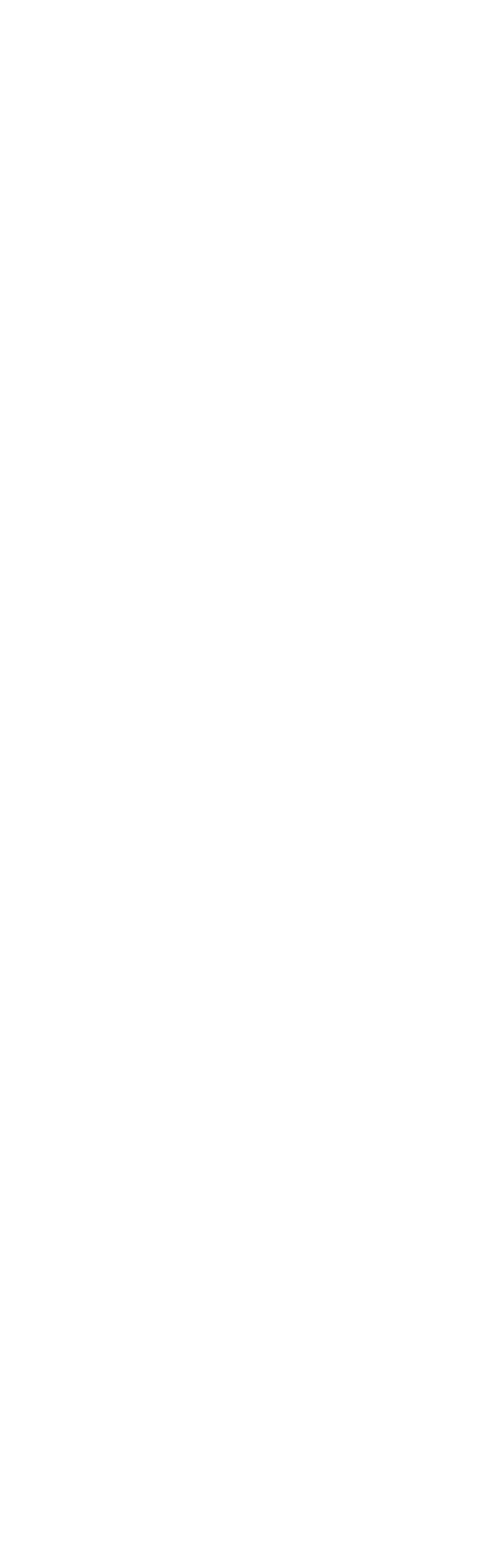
# Model space of a CAD drawing. Header units: centimetres. Extents: x 74448 to 96987, y -37016 to -10817.
# Tile 114 of 174: x 88831 to 90396, y -31458 to -25900. Entities that reach past the tile are written whole.
import ezdxf

# ---------------------------------------------------------------- set-up
doc = ezdxf.new("R2010")
doc.units = ezdxf.units.CM
doc.header["$LTSCALE"] = 0.02
doc.layers.add('_pk_opis legenda', color=7, linetype='Continuous')
doc.styles.add('1-100', font='arial.ttf', dxfattribs={"width": 0.5, "oblique": 5, "height": 20})

msp = doc.modelspace()

# ---------------------------------------------------------------- texts
at = {"layer": '_pk_opis legenda', "char_height": 30, "attachment_point": 4, "rotation": 90, "line_spacing_factor": 0.8, "style": '1-100'}
for s, insert, width in [('\\pi300.14;{\\Q0;\\W1;SREFA  I - parter}', (88866.9, -35026), 920.354), ('\\pi280.23;{\\Q0;\\W1;SREFA  II - 1 piętro}', (89314.4, -35026), 920.354), ('\\pi274.41;{\\Q0;\\W1;SREFA  III - 2 piętro}', (89761.9, -35026), 920.354), ('\\pi246.51;{\\Q0;\\W1;17x}', (90381, -34837.9), 555.719), ('\\pi245.1;{\\Q0;\\W1;59x}', (89038.5, -34837.9), 555.719), ('\\pi245.1;{\\Q0;\\W1;58x}', (89486, -34837.9), 555.719), ('\\pi245.1;{\\Q0;\\W1;59x}', (89933.5, -34837.9), 555.719)]:
    msp.add_mtext(s, dxfattribs=dict(at, insert=insert, width=width))

doc.saveas('drawing.dxf')
